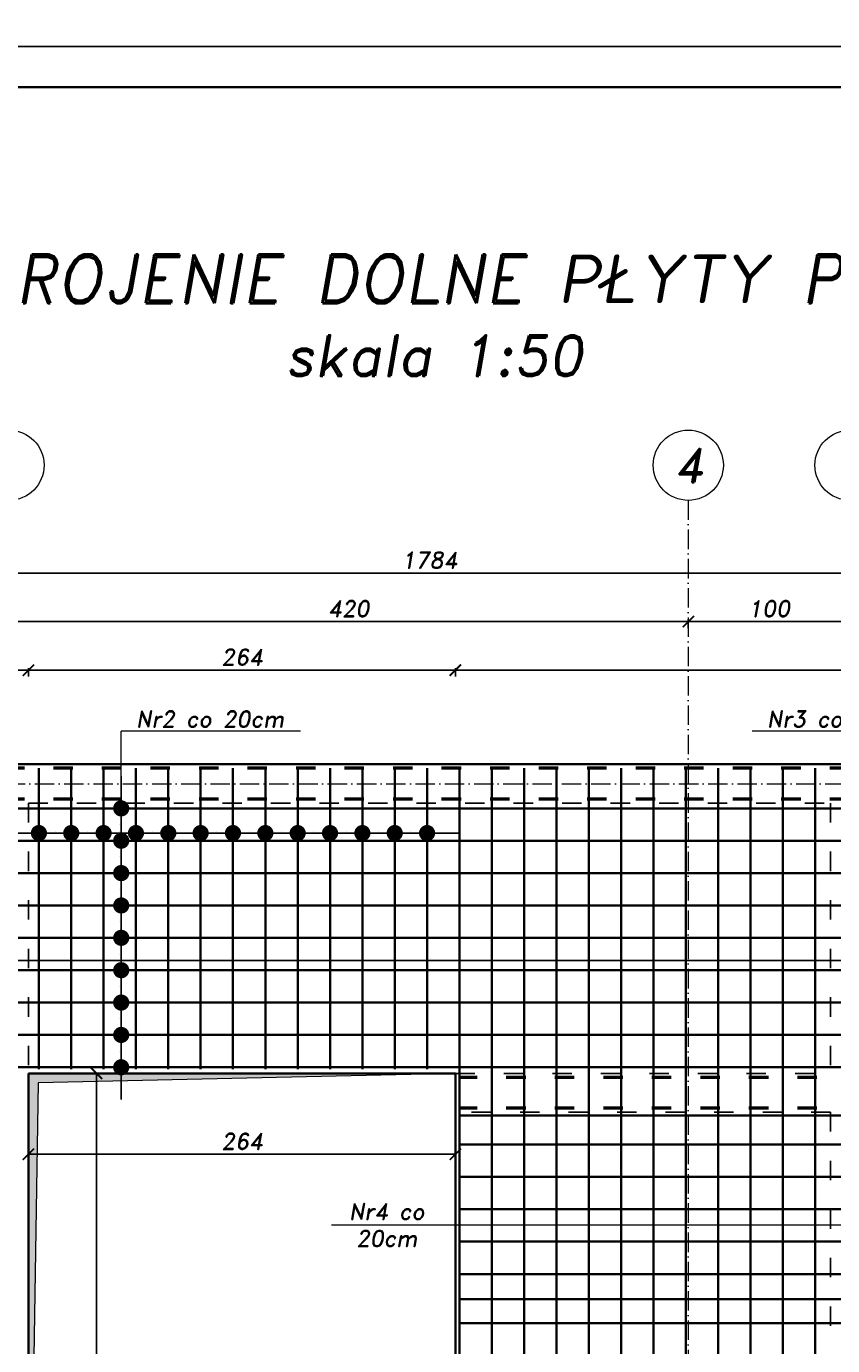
# Model space of a CAD drawing. Header units: millimetres. Extents: x 295948 to 312016, y 6878 to 18016.
# Tile 75 of 252: x 301531 to 302030, y 14424 to 15239. Entities that reach past the tile are written whole.
import ezdxf

# ---------------------------------------------------------------- set-up
doc = ezdxf.new("R2010")
doc.units = ezdxf.units.MM
doc.linetypes.add('ACAD_ISO03W100', pattern=[30, 12, -18])
doc.linetypes.add('ACAD_ISO10W100', pattern=[18, 12, -3, 0, -3])
for name, color, linetype, lineweight in [('konstrukcja', 3, 'Continuous', 35), ('konstrukcja wymiary', 1, 'Continuous', 13), ('opisy', 2, 'Continuous', 18), ('osie', 5, 'ACAD_ISO10W100', 13), ('zbrojenie', 4, 'Continuous', 50), ('zbrojenie płyty', 141, 'Continuous', 35)]:
    doc.layers.add(name, color=color, linetype=linetype, lineweight=lineweight)
doc.layers.add('przerywane', color=6, linetype='ACAD_ISO03W100')
doc.styles.add('KONSTRUKCJA', font='romand.shx', dxfattribs={"oblique": 10})
doc.styles.get("Standard").update_dxf_attribs({"font": 'romand.shx', "oblique": 10})
doc.dimstyles.new('150', dxfattribs={"dimtxt": 10, "dimasz": 7, "dimexe": 1.25, "dimexo": 0.625, "dimgap": 3, "dimtad": 1, "dimdec": 0, "dimrnd": 0.5, "dimtxsty": 'KONSTRUKCJA', "dimblk": 'ARCHTICK', "dimcen": 2.5, "dimadec": 0, "dimazin": 0, "dimtfac": 1, "dimtdec": 0, "dimtix": 1, "dimtmove": 0, "dimatfit": 3, "dimfxl": 4, "dimfxlon": 1, "dimarcsym": 0})
doc.dimstyles.new('kropki', dxfattribs={"dimtxt": 0.001, "dimasz": 10, "dimexe": 1.25, "dimexo": 0.625, "dimgap": 1, "dimtad": 1, "dimtxsty": 'Standard', "dimblk": 'DOT', "dimcen": 2.5, "dimadec": 0, "dimazin": 0, "dimtfac": 1, "dimtmove": 0, "dimatfit": 3, "dimfxl": 1, "dimfxlon": 1, "dimarcsym": 0})

# ---------------------------------------------------------------- blocks, each defined once
blk = doc.blocks.new('_ArchTick')
at = {"color": 0, "linetype": 'ByBlock', "lineweight": 13, "const_width": 0.15}
blk.add_lwpolyline([(-0.5, -0.5), (0.5, 0.5)], dxfattribs=at)
blk = doc.blocks.new('*D105')
at = {"layer": 'Defpoints', "color": 0, "transparency": 16777216}
for p in [(301532.44, 14841.47), (301532.44, 14592.3), (301076.44, 14465.3)]:
    blk.add_point(p, dxfattribs=at)
at = {"layer": 'konstrukcja wymiary', "color": 0, "lineweight": -2, "transparency": 16777216}
for p, q in [((301076.44, 14837.47), (301076.44, 14842.72)), ((301076.44, 14841.47), (301532.44, 14841.47)), ((301532.44, 14837.47), (301532.44, 14842.72))]:
    blk.add_line(p, q, dxfattribs=at)
at = {"layer": 'konstrukcja wymiary', "color": 0, "lineweight": -2, "transparency": 16777216, "xscale": 7, "yscale": 7, "zscale": 7, "rotation": 180}
blk.add_blockref('_ArchTick', (301076.44, 14841.47), dxfattribs=at)
at = {"layer": 'konstrukcja wymiary', "color": 0, "lineweight": -2, "transparency": 16777216, "xscale": 7, "yscale": 7, "zscale": 7}
blk.add_blockref('_ArchTick', (301532.44, 14841.47), dxfattribs=at)
at = {"layer": 'konstrukcja wymiary', "color": 0, "transparency": 16777216, "insert": (301304.44, 14849.47), "char_height": 10, "attachment_point": 5, "style": 'KONSTRUKCJA'}
blk.add_mtext('456', dxfattribs=at)
blk = doc.blocks.new('*D106')
at = {"layer": 'Defpoints', "color": 0, "transparency": 16777216}
for p in [(301796.44, 14841.47), (301532.44, 14592.3), (301796.44, 14592.3)]:
    blk.add_point(p, dxfattribs=at)
at = {"layer": 'konstrukcja wymiary', "color": 0, "lineweight": -2, "transparency": 16777216}
for p, q in [((301532.44, 14837.47), (301532.44, 14842.72)), ((301532.44, 14841.47), (301796.44, 14841.47)), ((301796.44, 14837.47), (301796.44, 14842.72))]:
    blk.add_line(p, q, dxfattribs=at)
at = {"layer": 'konstrukcja wymiary', "color": 0, "lineweight": -2, "transparency": 16777216, "xscale": 7, "yscale": 7, "zscale": 7, "rotation": 180}
blk.add_blockref('_ArchTick', (301532.44, 14841.47), dxfattribs=at)
at = {"layer": 'konstrukcja wymiary', "color": 0, "lineweight": -2, "transparency": 16777216, "xscale": 7, "yscale": 7, "zscale": 7}
blk.add_blockref('_ArchTick', (301796.44, 14841.47), dxfattribs=at)
at = {"layer": 'konstrukcja wymiary', "color": 0, "transparency": 16777216, "insert": (301664.44, 14849.47), "char_height": 10, "attachment_point": 5, "style": 'KONSTRUKCJA'}
blk.add_mtext('264', dxfattribs=at)
blk = doc.blocks.new('*D107')
at = {"layer": 'Defpoints', "color": 0, "transparency": 16777216}
for p in [(302484.44, 14841.47), (301796.44, 14592.3), (302484.44, 14465.3)]:
    blk.add_point(p, dxfattribs=at)
at = {"layer": 'konstrukcja wymiary', "color": 0, "lineweight": -2, "transparency": 16777216}
for p, q in [((301796.44, 14837.47), (301796.44, 14842.72)), ((301796.44, 14841.47), (302484.44, 14841.47)), ((302484.44, 14837.47), (302484.44, 14842.72))]:
    blk.add_line(p, q, dxfattribs=at)
at = {"layer": 'konstrukcja wymiary', "color": 0, "lineweight": -2, "transparency": 16777216, "xscale": 7, "yscale": 7, "zscale": 7, "rotation": 180}
blk.add_blockref('_ArchTick', (301796.44, 14841.47), dxfattribs=at)
at = {"layer": 'konstrukcja wymiary', "color": 0, "lineweight": -2, "transparency": 16777216, "xscale": 7, "yscale": 7, "zscale": 7}
blk.add_blockref('_ArchTick', (302484.44, 14841.47), dxfattribs=at)
at = {"layer": 'konstrukcja wymiary', "color": 0, "transparency": 16777216, "insert": (302140.44, 14849.47), "char_height": 10, "attachment_point": 5, "style": 'KONSTRUKCJA'}
blk.add_mtext('688', dxfattribs=at)
blk = doc.blocks.new('*D112')
at = {"layer": 'Defpoints', "color": 0, "transparency": 16777216}
for p in [(301940.44, 14871.47), (301940.44, 14783.3), (302040.44, 14783.3)]:
    blk.add_point(p, dxfattribs=at)
at = {"layer": 'konstrukcja wymiary', "color": 0, "lineweight": -2, "transparency": 16777216}
for p, q in [((301940.44, 14867.47), (301940.44, 14872.72)), ((302040.44, 14871.47), (301940.44, 14871.47)), ((302040.44, 14867.47), (302040.44, 14872.72))]:
    blk.add_line(p, q, dxfattribs=at)
at = {"layer": 'konstrukcja wymiary', "color": 0, "lineweight": -2, "transparency": 16777216, "xscale": 7, "yscale": 7, "zscale": 7, "rotation": 180}
blk.add_blockref('_ArchTick', (301940.44, 14871.47), dxfattribs=at)
at = {"layer": 'konstrukcja wymiary', "color": 0, "lineweight": -2, "transparency": 16777216, "xscale": 7, "yscale": 7, "zscale": 7}
blk.add_blockref('_ArchTick', (302040.44, 14871.47), dxfattribs=at)
at = {"layer": 'konstrukcja wymiary', "color": 0, "transparency": 16777216, "insert": (301990.44, 14879.47), "char_height": 10, "attachment_point": 5, "style": 'KONSTRUKCJA'}
blk.add_mtext('100', dxfattribs=at)
blk = doc.blocks.new('*D113')
at = {"layer": 'Defpoints', "color": 0, "transparency": 16777216}
for p in [(301520.44, 14871.47), (301520.44, 14783.3), (301940.44, 14783.3)]:
    blk.add_point(p, dxfattribs=at)
at = {"layer": 'konstrukcja wymiary', "color": 0, "lineweight": -2, "transparency": 16777216}
for p, q in [((301520.44, 14867.47), (301520.44, 14872.72)), ((301940.44, 14871.47), (301520.44, 14871.47)), ((301940.44, 14867.47), (301940.44, 14872.72))]:
    blk.add_line(p, q, dxfattribs=at)
at = {"layer": 'konstrukcja wymiary', "color": 0, "lineweight": -2, "transparency": 16777216, "xscale": 7, "yscale": 7, "zscale": 7, "rotation": 180}
blk.add_blockref('_ArchTick', (301520.44, 14871.47), dxfattribs=at)
at = {"layer": 'konstrukcja wymiary', "color": 0, "lineweight": -2, "transparency": 16777216, "xscale": 7, "yscale": 7, "zscale": 7}
blk.add_blockref('_ArchTick', (301940.44, 14871.47), dxfattribs=at)
at = {"layer": 'konstrukcja wymiary', "color": 0, "transparency": 16777216, "insert": (301730.44, 14879.47), "char_height": 10, "attachment_point": 5, "style": 'KONSTRUKCJA'}
blk.add_mtext('420', dxfattribs=at)
blk = doc.blocks.new('*D116')
at = {"layer": 'Defpoints', "color": 0, "transparency": 16777216}
for p in [(302672.44, 14901.47), (300888.44, 14783.3), (302672.44, 14783.3)]:
    blk.add_point(p, dxfattribs=at)
at = {"layer": 'konstrukcja wymiary', "color": 0, "lineweight": -2, "transparency": 16777216}
for p, q in [((300888.44, 14897.47), (300888.44, 14902.72)), ((302672.44, 14897.47), (302672.44, 14902.72)), ((300888.44, 14901.47), (302672.44, 14901.47))]:
    blk.add_line(p, q, dxfattribs=at)
at = {"layer": 'konstrukcja wymiary', "color": 0, "lineweight": -2, "transparency": 16777216, "xscale": 7, "yscale": 7, "zscale": 7, "rotation": 180}
blk.add_blockref('_ArchTick', (300888.44, 14901.47), dxfattribs=at)
at = {"layer": 'konstrukcja wymiary', "color": 0, "lineweight": -2, "transparency": 16777216, "xscale": 7, "yscale": 7, "zscale": 7}
blk.add_blockref('_ArchTick', (302672.44, 14901.47), dxfattribs=at)
at = {"layer": 'konstrukcja wymiary', "color": 0, "transparency": 16777216, "insert": (301780.44, 14909.47), "char_height": 10, "attachment_point": 5, "style": 'KONSTRUKCJA'}
blk.add_mtext('1784', dxfattribs=at)
blk = doc.blocks.new('*D121')
at = {"layer": 'Defpoints', "color": 0, "transparency": 16777216}
for p in [(301796.44, 14592.3), (301574.57, 14208.3), (301796.44, 14208.3)]:
    blk.add_point(p, dxfattribs=at)
at = {"layer": 'konstrukcja wymiary', "color": 0, "lineweight": -2, "transparency": 16777216}
for p, q in [((301578.57, 14592.3), (301573.32, 14592.3)), ((301574.57, 14592.3), (301574.57, 14208.3)), ((301578.57, 14208.3), (301573.32, 14208.3))]:
    blk.add_line(p, q, dxfattribs=at)
at = {"layer": 'konstrukcja wymiary', "color": 0, "lineweight": -2, "transparency": 16777216, "xscale": 7, "yscale": 7, "zscale": 7}
for p, rotation in [((301574.57, 14592.3), 90), ((301574.57, 14208.3), 270)]:
    blk.add_blockref('_ArchTick', p, dxfattribs=dict(at, rotation=rotation))
at = {"layer": 'konstrukcja wymiary', "color": 0, "transparency": 16777216, "insert": (301566.57, 14400.3), "char_height": 10, "attachment_point": 5, "rotation": 90, "style": 'KONSTRUKCJA'}
blk.add_mtext('384', dxfattribs=at)
blk = doc.blocks.new('*D122')
at = {"layer": 'Defpoints', "color": 0, "transparency": 16777216}
for p in [(301532.44, 14592.3), (301796.44, 14592.3), (301532.44, 14542.3)]:
    blk.add_point(p, dxfattribs=at)
at = {"layer": 'konstrukcja wymiary', "color": 0, "lineweight": -2, "transparency": 16777216}
for p, q in [((301532.44, 14546.3), (301532.44, 14541.05)), ((301796.44, 14546.3), (301796.44, 14541.05)), ((301796.44, 14542.3), (301532.44, 14542.3))]:
    blk.add_line(p, q, dxfattribs=at)
at = {"layer": 'konstrukcja wymiary', "color": 0, "lineweight": -2, "transparency": 16777216, "xscale": 7, "yscale": 7, "zscale": 7, "rotation": 180}
blk.add_blockref('_ArchTick', (301532.44, 14542.3), dxfattribs=at)
at = {"layer": 'konstrukcja wymiary', "color": 0, "lineweight": -2, "transparency": 16777216, "xscale": 7, "yscale": 7, "zscale": 7}
blk.add_blockref('_ArchTick', (301796.44, 14542.3), dxfattribs=at)
at = {"layer": 'konstrukcja wymiary', "color": 0, "transparency": 16777216, "insert": (301664.44, 14550.3), "char_height": 10, "attachment_point": 5, "style": 'KONSTRUKCJA'}
blk.add_mtext('264', dxfattribs=at)
blk = doc.blocks.new('_Dot')
at = {"color": 0, "linetype": 'ByBlock', "lineweight": -2}
blk.add_line((-0.5, 0), (-1, 0), dxfattribs=at)
at = {"color": 0, "linetype": 'ByBlock', "const_width": 0.5}
blk.add_lwpolyline([(-0.25, 0, 1), (0.25, 0, 1)], format="xyb", close=True, dxfattribs=at)
blk = doc.blocks.new('*D189')
at = {"layer": 'Defpoints', "color": 0, "transparency": 16777216}
for p in [(301578.94, 14756.05), (301578.94, 14736.05), (301589.83, 14736.05)]:
    blk.add_point(p, dxfattribs=at)
at = {"layer": 'konstrukcja wymiary', "color": 0, "lineweight": -2, "transparency": 16777216}
for p, q in [((301589.83, 14766.05), (301589.83, 14776.05)), ((301588.83, 14756.05), (301591.08, 14756.05)), ((301589.83, 14756.05), (301589.83, 14736.05)), ((301588.83, 14736.05), (301591.08, 14736.05)), ((301589.83, 14726.05), (301589.83, 14716.05))]:
    blk.add_line(p, q, dxfattribs=at)
at = {"layer": 'konstrukcja wymiary', "color": 0, "lineweight": -2, "transparency": 16777216, "xscale": 10, "yscale": 10, "zscale": 10}
for p, rotation in [((301589.83, 14756.05), 270), ((301589.83, 14736.05), 90)]:
    blk.add_blockref('_Dot', p, dxfattribs=dict(at, rotation=rotation))
at = {"layer": 'konstrukcja wymiary', "color": 0, "transparency": 16777216, "insert": (301588.83, 14746.05), "char_height": 0.001, "attachment_point": 5, "rotation": 90}
blk.add_mtext('20', dxfattribs=at)
blk = doc.blocks.new('*D190')
at = {"layer": 'Defpoints', "color": 0, "transparency": 16777216}
for p in [(301578.94, 14736.05), (301578.94, 14716.05), (301589.83, 14716.05)]:
    blk.add_point(p, dxfattribs=at)
at = {"layer": 'konstrukcja wymiary', "color": 0, "lineweight": -2, "transparency": 16777216}
for p, q in [((301589.83, 14746.05), (301589.83, 14756.05)), ((301588.83, 14736.05), (301591.08, 14736.05)), ((301589.83, 14736.05), (301589.83, 14716.05)), ((301588.83, 14716.05), (301591.08, 14716.05)), ((301589.83, 14706.05), (301589.83, 14696.05))]:
    blk.add_line(p, q, dxfattribs=at)
at = {"layer": 'konstrukcja wymiary', "color": 0, "lineweight": -2, "transparency": 16777216, "xscale": 10, "yscale": 10, "zscale": 10}
for p, rotation in [((301589.83, 14736.05), 270), ((301589.83, 14716.05), 90)]:
    blk.add_blockref('_Dot', p, dxfattribs=dict(at, rotation=rotation))
at = {"layer": 'konstrukcja wymiary', "color": 0, "transparency": 16777216, "insert": (301588.83, 14726.05), "char_height": 0.001, "attachment_point": 5, "rotation": 90}
blk.add_mtext('20', dxfattribs=at)
blk = doc.blocks.new('*D191')
at = {"layer": 'Defpoints', "color": 0, "transparency": 16777216}
for p in [(301578.94, 14716.05), (301578.94, 14696.05), (301589.83, 14696.05)]:
    blk.add_point(p, dxfattribs=at)
at = {"layer": 'konstrukcja wymiary', "color": 0, "lineweight": -2, "transparency": 16777216}
for p, q in [((301589.83, 14726.05), (301589.83, 14736.05)), ((301588.83, 14716.05), (301591.08, 14716.05)), ((301589.83, 14716.05), (301589.83, 14696.05)), ((301588.83, 14696.05), (301591.08, 14696.05)), ((301589.83, 14686.05), (301589.83, 14676.05))]:
    blk.add_line(p, q, dxfattribs=at)
at = {"layer": 'konstrukcja wymiary', "color": 0, "lineweight": -2, "transparency": 16777216, "xscale": 10, "yscale": 10, "zscale": 10}
for p, rotation in [((301589.83, 14716.05), 270), ((301589.83, 14696.05), 90)]:
    blk.add_blockref('_Dot', p, dxfattribs=dict(at, rotation=rotation))
at = {"layer": 'konstrukcja wymiary', "color": 0, "transparency": 16777216, "insert": (301588.83, 14706.05), "char_height": 0.001, "attachment_point": 5, "rotation": 90}
blk.add_mtext('20', dxfattribs=at)
blk = doc.blocks.new('*D192')
at = {"layer": 'Defpoints', "color": 0, "transparency": 16777216}
for p in [(301578.94, 14696.05), (301578.94, 14676.05), (301589.83, 14676.05)]:
    blk.add_point(p, dxfattribs=at)
at = {"layer": 'konstrukcja wymiary', "color": 0, "lineweight": -2, "transparency": 16777216}
for p, q in [((301589.83, 14706.05), (301589.83, 14716.05)), ((301588.83, 14696.05), (301591.08, 14696.05)), ((301589.83, 14696.05), (301589.83, 14676.05)), ((301588.83, 14676.05), (301591.08, 14676.05)), ((301589.83, 14666.05), (301589.83, 14656.05))]:
    blk.add_line(p, q, dxfattribs=at)
at = {"layer": 'konstrukcja wymiary', "color": 0, "lineweight": -2, "transparency": 16777216, "xscale": 10, "yscale": 10, "zscale": 10}
for p, rotation in [((301589.83, 14696.05), 270), ((301589.83, 14676.05), 90)]:
    blk.add_blockref('_Dot', p, dxfattribs=dict(at, rotation=rotation))
at = {"layer": 'konstrukcja wymiary', "color": 0, "transparency": 16777216, "insert": (301588.83, 14686.05), "char_height": 0.001, "attachment_point": 5, "rotation": 90}
blk.add_mtext('20', dxfattribs=at)
blk = doc.blocks.new('*D193')
at = {"layer": 'Defpoints', "color": 0, "transparency": 16777216}
for p in [(301578.94, 14676.05), (301578.94, 14656.05), (301589.83, 14656.05)]:
    blk.add_point(p, dxfattribs=at)
at = {"layer": 'konstrukcja wymiary', "color": 0, "lineweight": -2, "transparency": 16777216}
for p, q in [((301589.83, 14686.05), (301589.83, 14696.05)), ((301588.83, 14676.05), (301591.08, 14676.05)), ((301589.83, 14676.05), (301589.83, 14656.05)), ((301588.83, 14656.05), (301591.08, 14656.05)), ((301589.83, 14646.05), (301589.83, 14636.05))]:
    blk.add_line(p, q, dxfattribs=at)
at = {"layer": 'konstrukcja wymiary', "color": 0, "lineweight": -2, "transparency": 16777216, "xscale": 10, "yscale": 10, "zscale": 10}
for p, rotation in [((301589.83, 14676.05), 270), ((301589.83, 14656.05), 90)]:
    blk.add_blockref('_Dot', p, dxfattribs=dict(at, rotation=rotation))
at = {"layer": 'konstrukcja wymiary', "color": 0, "transparency": 16777216, "insert": (301588.83, 14666.05), "char_height": 0.001, "attachment_point": 5, "rotation": 90}
blk.add_mtext('20', dxfattribs=at)
blk = doc.blocks.new('*D194')
at = {"layer": 'Defpoints', "color": 0, "transparency": 16777216}
for p in [(301578.94, 14656.05), (301578.94, 14636.05), (301589.83, 14636.05)]:
    blk.add_point(p, dxfattribs=at)
at = {"layer": 'konstrukcja wymiary', "color": 0, "lineweight": -2, "transparency": 16777216}
for p, q in [((301589.83, 14666.05), (301589.83, 14676.05)), ((301588.83, 14656.05), (301591.08, 14656.05)), ((301589.83, 14656.05), (301589.83, 14636.05)), ((301588.83, 14636.05), (301591.08, 14636.05)), ((301589.83, 14626.05), (301589.83, 14616.05))]:
    blk.add_line(p, q, dxfattribs=at)
at = {"layer": 'konstrukcja wymiary', "color": 0, "lineweight": -2, "transparency": 16777216, "xscale": 10, "yscale": 10, "zscale": 10}
for p, rotation in [((301589.83, 14656.05), 270), ((301589.83, 14636.05), 90)]:
    blk.add_blockref('_Dot', p, dxfattribs=dict(at, rotation=rotation))
at = {"layer": 'konstrukcja wymiary', "color": 0, "transparency": 16777216, "insert": (301588.83, 14646.05), "char_height": 0.001, "attachment_point": 5, "rotation": 90}
blk.add_mtext('20', dxfattribs=at)
blk = doc.blocks.new('*D195')
at = {"layer": 'Defpoints', "color": 0, "transparency": 16777216}
for p in [(301578.94, 14636.05), (301578.94, 14616.05), (301589.83, 14616.05)]:
    blk.add_point(p, dxfattribs=at)
at = {"layer": 'konstrukcja wymiary', "color": 0, "lineweight": -2, "transparency": 16777216}
for p, q in [((301589.83, 14646.05), (301589.83, 14656.05)), ((301588.83, 14636.05), (301591.08, 14636.05)), ((301589.83, 14636.05), (301589.83, 14616.05)), ((301588.83, 14616.05), (301591.08, 14616.05)), ((301589.83, 14606.05), (301589.83, 14596.05))]:
    blk.add_line(p, q, dxfattribs=at)
at = {"layer": 'konstrukcja wymiary', "color": 0, "lineweight": -2, "transparency": 16777216, "xscale": 10, "yscale": 10, "zscale": 10}
for p, rotation in [((301589.83, 14636.05), 270), ((301589.83, 14616.05), 90)]:
    blk.add_blockref('_Dot', p, dxfattribs=dict(at, rotation=rotation))
at = {"layer": 'konstrukcja wymiary', "color": 0, "transparency": 16777216, "insert": (301588.83, 14626.05), "char_height": 0.001, "attachment_point": 5, "rotation": 90}
blk.add_mtext('20', dxfattribs=at)
blk = doc.blocks.new('*D196')
at = {"layer": 'Defpoints', "color": 0, "transparency": 16777216}
for p in [(301578.94, 14616.05), (301578.94, 14596.05), (301589.83, 14596.05)]:
    blk.add_point(p, dxfattribs=at)
at = {"layer": 'konstrukcja wymiary', "color": 0, "lineweight": -2, "transparency": 16777216}
for p, q in [((301589.83, 14626.05), (301589.83, 14636.05)), ((301588.83, 14616.05), (301591.08, 14616.05)), ((301589.83, 14616.05), (301589.83, 14596.05)), ((301588.83, 14596.05), (301591.08, 14596.05)), ((301589.83, 14586.05), (301589.83, 14576.05))]:
    blk.add_line(p, q, dxfattribs=at)
at = {"layer": 'konstrukcja wymiary', "color": 0, "lineweight": -2, "transparency": 16777216, "xscale": 10, "yscale": 10, "zscale": 10}
for p, rotation in [((301589.83, 14616.05), 270), ((301589.83, 14596.05), 90)]:
    blk.add_blockref('_Dot', p, dxfattribs=dict(at, rotation=rotation))
at = {"layer": 'konstrukcja wymiary', "color": 0, "transparency": 16777216, "insert": (301588.83, 14606.05), "char_height": 0.001, "attachment_point": 5, "rotation": 90}
blk.add_mtext('20', dxfattribs=at)
blk = doc.blocks.new('*D277')
at = {"layer": 'Defpoints', "color": 0, "transparency": 16777216}
for p in [(302060.94, 14662.02), (301500.94, 14648.3), (302060.94, 14580.53)]:
    blk.add_point(p, dxfattribs=at)
at = {"layer": 'konstrukcja wymiary', "color": 0, "lineweight": -2, "transparency": 16777216}
for p, q in [((301500.94, 14661.02), (301500.94, 14663.27)), ((301510.94, 14662.02), (302050.94, 14662.02)), ((302060.94, 14661.02), (302060.94, 14663.27))]:
    blk.add_line(p, q, dxfattribs=at)
at = {"layer": 'konstrukcja wymiary', "color": 0, "lineweight": -2, "transparency": 16777216, "xscale": 10, "yscale": 10, "zscale": 10, "rotation": 180}
blk.add_blockref('_Dot', (301500.94, 14662.02), dxfattribs=at)
at = {"layer": 'konstrukcja wymiary', "color": 0, "lineweight": -2, "transparency": 16777216, "xscale": 10, "yscale": 10, "zscale": 10}
blk.add_blockref('_Dot', (302060.94, 14662.02), dxfattribs=at)
at = {"layer": 'konstrukcja wymiary', "color": 0, "transparency": 16777216, "insert": (301780.94, 14663.02), "char_height": 0.001, "attachment_point": 5}
blk.add_mtext('560', dxfattribs=at)
blk = doc.blocks.new('*D1547')
at = {"layer": 'Defpoints', "color": 0, "transparency": 16777216}
for p in [(301558.94, 14740.78), (301538.94, 14696.05), (301558.94, 14696.05)]:
    blk.add_point(p, dxfattribs=at)
at = {"layer": 'konstrukcja wymiary', "color": 0, "lineweight": -2, "transparency": 16777216}
for p, q in [((301528.94, 14740.78), (301518.94, 14740.78)), ((301538.94, 14739.78), (301538.94, 14742.03)), ((301538.94, 14740.78), (301558.94, 14740.78)), ((301558.94, 14739.78), (301558.94, 14742.03)), ((301568.94, 14740.78), (301578.94, 14740.78))]:
    blk.add_line(p, q, dxfattribs=at)
at = {"layer": 'konstrukcja wymiary', "color": 0, "lineweight": -2, "transparency": 16777216, "xscale": 10, "yscale": 10, "zscale": 10}
blk.add_blockref('_Dot', (301538.94, 14740.78), dxfattribs=at)
at = {"layer": 'konstrukcja wymiary', "color": 0, "lineweight": -2, "transparency": 16777216, "xscale": 10, "yscale": 10, "zscale": 10, "rotation": 180}
blk.add_blockref('_Dot', (301558.94, 14740.78), dxfattribs=at)
at = {"layer": 'konstrukcja wymiary', "color": 0, "transparency": 16777216, "insert": (301548.94, 14741.78), "char_height": 0.001, "attachment_point": 5}
blk.add_mtext('20', dxfattribs=at)
blk = doc.blocks.new('*D1548')
at = {"layer": 'Defpoints', "color": 0, "transparency": 16777216}
for p in [(301578.94, 14740.78), (301578.94, 14736.05), (301558.94, 14696.05)]:
    blk.add_point(p, dxfattribs=at)
at = {"layer": 'konstrukcja wymiary', "color": 0, "lineweight": -2, "transparency": 16777216}
for p, q in [((301548.94, 14740.78), (301538.94, 14740.78)), ((301558.94, 14739.78), (301558.94, 14742.03)), ((301558.94, 14740.78), (301578.94, 14740.78)), ((301578.94, 14739.78), (301578.94, 14742.03)), ((301588.94, 14740.78), (301598.94, 14740.78))]:
    blk.add_line(p, q, dxfattribs=at)
at = {"layer": 'konstrukcja wymiary', "color": 0, "lineweight": -2, "transparency": 16777216, "xscale": 10, "yscale": 10, "zscale": 10}
blk.add_blockref('_Dot', (301558.94, 14740.78), dxfattribs=at)
at = {"layer": 'konstrukcja wymiary', "color": 0, "lineweight": -2, "transparency": 16777216, "xscale": 10, "yscale": 10, "zscale": 10, "rotation": 180}
blk.add_blockref('_Dot', (301578.94, 14740.78), dxfattribs=at)
at = {"layer": 'konstrukcja wymiary', "color": 0, "transparency": 16777216, "insert": (301568.94, 14741.78), "char_height": 0.001, "attachment_point": 5}
blk.add_mtext('20', dxfattribs=at)
blk = doc.blocks.new('*D1549')
at = {"layer": 'Defpoints', "color": 0, "transparency": 16777216}
for p in [(301598.94, 14740.78), (301598.94, 14740.78), (301578.94, 14736.05)]:
    blk.add_point(p, dxfattribs=at)
at = {"layer": 'konstrukcja wymiary', "color": 0, "lineweight": -2, "transparency": 16777216}
for p, q in [((301568.94, 14740.78), (301558.94, 14740.78)), ((301578.94, 14739.78), (301578.94, 14742.03)), ((301578.94, 14740.78), (301598.94, 14740.78)), ((301598.94, 14740.78), (301598.94, 14742.03)), ((301608.94, 14740.78), (301618.94, 14740.78))]:
    blk.add_line(p, q, dxfattribs=at)
at = {"layer": 'konstrukcja wymiary', "color": 0, "lineweight": -2, "transparency": 16777216, "xscale": 10, "yscale": 10, "zscale": 10}
blk.add_blockref('_Dot', (301578.94, 14740.78), dxfattribs=at)
at = {"layer": 'konstrukcja wymiary', "color": 0, "lineweight": -2, "transparency": 16777216, "xscale": 10, "yscale": 10, "zscale": 10, "rotation": 180}
blk.add_blockref('_Dot', (301598.94, 14740.78), dxfattribs=at)
at = {"layer": 'konstrukcja wymiary', "color": 0, "transparency": 16777216, "insert": (301588.94, 14741.78), "char_height": 0.001, "attachment_point": 5}
blk.add_mtext('20', dxfattribs=at)
blk = doc.blocks.new('*D1550')
at = {"layer": 'Defpoints', "color": 0, "transparency": 16777216}
for p in [(301598.94, 14740.78), (301618.94, 14740.78), (301618.94, 14736.05)]:
    blk.add_point(p, dxfattribs=at)
at = {"layer": 'konstrukcja wymiary', "color": 0, "lineweight": -2, "transparency": 16777216}
for p, q in [((301588.94, 14740.78), (301578.94, 14740.78)), ((301598.94, 14740.78), (301598.94, 14742.03)), ((301598.94, 14740.78), (301618.94, 14740.78)), ((301618.94, 14739.78), (301618.94, 14742.03)), ((301628.94, 14740.78), (301638.94, 14740.78))]:
    blk.add_line(p, q, dxfattribs=at)
at = {"layer": 'konstrukcja wymiary', "color": 0, "lineweight": -2, "transparency": 16777216, "xscale": 10, "yscale": 10, "zscale": 10}
blk.add_blockref('_Dot', (301598.94, 14740.78), dxfattribs=at)
at = {"layer": 'konstrukcja wymiary', "color": 0, "lineweight": -2, "transparency": 16777216, "xscale": 10, "yscale": 10, "zscale": 10, "rotation": 180}
blk.add_blockref('_Dot', (301618.94, 14740.78), dxfattribs=at)
at = {"layer": 'konstrukcja wymiary', "color": 0, "transparency": 16777216, "insert": (301608.94, 14741.78), "char_height": 0.001, "attachment_point": 5}
blk.add_mtext('20', dxfattribs=at)
blk = doc.blocks.new('*D1551')
at = {"layer": 'Defpoints', "color": 0, "transparency": 16777216}
for p in [(301778.94, 14740.78), (301618.94, 14736.05), (301778.94, 14736.05)]:
    blk.add_point(p, dxfattribs=at)
at = {"layer": 'konstrukcja wymiary', "color": 0, "lineweight": -2, "transparency": 16777216}
for p, q in [((301618.94, 14739.78), (301618.94, 14742.03)), ((301628.94, 14740.78), (301768.94, 14740.78)), ((301778.94, 14739.78), (301778.94, 14742.03))]:
    blk.add_line(p, q, dxfattribs=at)
at = {"layer": 'konstrukcja wymiary', "color": 0, "lineweight": -2, "transparency": 16777216, "xscale": 10, "yscale": 10, "zscale": 10, "rotation": 180}
blk.add_blockref('_Dot', (301618.94, 14740.78), dxfattribs=at)
at = {"layer": 'konstrukcja wymiary', "color": 0, "lineweight": -2, "transparency": 16777216, "xscale": 10, "yscale": 10, "zscale": 10}
blk.add_blockref('_Dot', (301778.94, 14740.78), dxfattribs=at)
at = {"layer": 'konstrukcja wymiary', "color": 0, "transparency": 16777216, "insert": (301698.94, 14741.78), "char_height": 0.001, "attachment_point": 5}
blk.add_mtext('160', dxfattribs=at)
blk = doc.blocks.new('*D1552')
at = {"layer": 'Defpoints', "color": 0, "transparency": 16777216}
for p in [(301758.94, 14740.78), (301758.94, 14736.05), (301778.94, 14736.05)]:
    blk.add_point(p, dxfattribs=at)
at = {"layer": 'konstrukcja wymiary', "color": 0, "lineweight": -2, "transparency": 16777216}
for p, q in [((301748.94, 14740.78), (301738.94, 14740.78)), ((301758.94, 14739.78), (301758.94, 14742.03)), ((301778.94, 14740.78), (301758.94, 14740.78)), ((301778.94, 14739.78), (301778.94, 14742.03)), ((301788.94, 14740.78), (301798.94, 14740.78))]:
    blk.add_line(p, q, dxfattribs=at)
at = {"layer": 'konstrukcja wymiary', "color": 0, "lineweight": -2, "transparency": 16777216, "xscale": 10, "yscale": 10, "zscale": 10}
blk.add_blockref('_Dot', (301758.94, 14740.78), dxfattribs=at)
at = {"layer": 'konstrukcja wymiary', "color": 0, "lineweight": -2, "transparency": 16777216, "xscale": 10, "yscale": 10, "zscale": 10, "rotation": 180}
blk.add_blockref('_Dot', (301778.94, 14740.78), dxfattribs=at)
at = {"layer": 'konstrukcja wymiary', "color": 0, "transparency": 16777216, "insert": (301768.94, 14741.78), "char_height": 0.001, "attachment_point": 5}
blk.add_mtext('20', dxfattribs=at)
blk = doc.blocks.new('*D1553')
at = {"layer": 'Defpoints', "color": 0, "transparency": 16777216}
for p in [(301738.94, 14740.78), (301738.94, 14736.05), (301758.94, 14736.05)]:
    blk.add_point(p, dxfattribs=at)
at = {"layer": 'konstrukcja wymiary', "color": 0, "lineweight": -2, "transparency": 16777216}
for p, q in [((301728.94, 14740.78), (301718.94, 14740.78)), ((301738.94, 14739.78), (301738.94, 14742.03)), ((301758.94, 14740.78), (301738.94, 14740.78)), ((301758.94, 14739.78), (301758.94, 14742.03)), ((301768.94, 14740.78), (301778.94, 14740.78))]:
    blk.add_line(p, q, dxfattribs=at)
at = {"layer": 'konstrukcja wymiary', "color": 0, "lineweight": -2, "transparency": 16777216, "xscale": 10, "yscale": 10, "zscale": 10}
blk.add_blockref('_Dot', (301738.94, 14740.78), dxfattribs=at)
at = {"layer": 'konstrukcja wymiary', "color": 0, "lineweight": -2, "transparency": 16777216, "xscale": 10, "yscale": 10, "zscale": 10, "rotation": 180}
blk.add_blockref('_Dot', (301758.94, 14740.78), dxfattribs=at)
at = {"layer": 'konstrukcja wymiary', "color": 0, "transparency": 16777216, "insert": (301748.94, 14741.78), "char_height": 0.001, "attachment_point": 5}
blk.add_mtext('20', dxfattribs=at)
blk = doc.blocks.new('*D1554')
at = {"layer": 'Defpoints', "color": 0, "transparency": 16777216}
for p in [(301718.94, 14740.78), (301718.94, 14736.05), (301738.94, 14736.05)]:
    blk.add_point(p, dxfattribs=at)
at = {"layer": 'konstrukcja wymiary', "color": 0, "lineweight": -2, "transparency": 16777216}
for p, q in [((301708.94, 14740.78), (301698.94, 14740.78)), ((301718.94, 14739.78), (301718.94, 14742.03)), ((301738.94, 14740.78), (301718.94, 14740.78)), ((301738.94, 14739.78), (301738.94, 14742.03)), ((301748.94, 14740.78), (301758.94, 14740.78))]:
    blk.add_line(p, q, dxfattribs=at)
at = {"layer": 'konstrukcja wymiary', "color": 0, "lineweight": -2, "transparency": 16777216, "xscale": 10, "yscale": 10, "zscale": 10}
blk.add_blockref('_Dot', (301718.94, 14740.78), dxfattribs=at)
at = {"layer": 'konstrukcja wymiary', "color": 0, "lineweight": -2, "transparency": 16777216, "xscale": 10, "yscale": 10, "zscale": 10, "rotation": 180}
blk.add_blockref('_Dot', (301738.94, 14740.78), dxfattribs=at)
at = {"layer": 'konstrukcja wymiary', "color": 0, "transparency": 16777216, "insert": (301728.94, 14741.78), "char_height": 0.001, "attachment_point": 5}
blk.add_mtext('20', dxfattribs=at)
blk = doc.blocks.new('*D1555')
at = {"layer": 'Defpoints', "color": 0, "transparency": 16777216}
for p in [(301698.94, 14740.78), (301698.94, 14736.05), (301718.94, 14736.05)]:
    blk.add_point(p, dxfattribs=at)
at = {"layer": 'konstrukcja wymiary', "color": 0, "lineweight": -2, "transparency": 16777216}
for p, q in [((301688.94, 14740.78), (301678.94, 14740.78)), ((301698.94, 14739.78), (301698.94, 14742.03)), ((301718.94, 14740.78), (301698.94, 14740.78)), ((301718.94, 14739.78), (301718.94, 14742.03)), ((301728.94, 14740.78), (301738.94, 14740.78))]:
    blk.add_line(p, q, dxfattribs=at)
at = {"layer": 'konstrukcja wymiary', "color": 0, "lineweight": -2, "transparency": 16777216, "xscale": 10, "yscale": 10, "zscale": 10}
blk.add_blockref('_Dot', (301698.94, 14740.78), dxfattribs=at)
at = {"layer": 'konstrukcja wymiary', "color": 0, "lineweight": -2, "transparency": 16777216, "xscale": 10, "yscale": 10, "zscale": 10, "rotation": 180}
blk.add_blockref('_Dot', (301718.94, 14740.78), dxfattribs=at)
at = {"layer": 'konstrukcja wymiary', "color": 0, "transparency": 16777216, "insert": (301708.94, 14741.78), "char_height": 0.001, "attachment_point": 5}
blk.add_mtext('20', dxfattribs=at)
blk = doc.blocks.new('*D1556')
at = {"layer": 'Defpoints', "color": 0, "transparency": 16777216}
for p in [(301678.94, 14740.78), (301678.94, 14736.05), (301698.94, 14736.05)]:
    blk.add_point(p, dxfattribs=at)
at = {"layer": 'konstrukcja wymiary', "color": 0, "lineweight": -2, "transparency": 16777216}
for p, q in [((301668.94, 14740.78), (301658.94, 14740.78)), ((301678.94, 14739.78), (301678.94, 14742.03)), ((301698.94, 14740.78), (301678.94, 14740.78)), ((301698.94, 14739.78), (301698.94, 14742.03)), ((301708.94, 14740.78), (301718.94, 14740.78))]:
    blk.add_line(p, q, dxfattribs=at)
at = {"layer": 'konstrukcja wymiary', "color": 0, "lineweight": -2, "transparency": 16777216, "xscale": 10, "yscale": 10, "zscale": 10}
blk.add_blockref('_Dot', (301678.94, 14740.78), dxfattribs=at)
at = {"layer": 'konstrukcja wymiary', "color": 0, "lineweight": -2, "transparency": 16777216, "xscale": 10, "yscale": 10, "zscale": 10, "rotation": 180}
blk.add_blockref('_Dot', (301698.94, 14740.78), dxfattribs=at)
at = {"layer": 'konstrukcja wymiary', "color": 0, "transparency": 16777216, "insert": (301688.94, 14741.78), "char_height": 0.001, "attachment_point": 5}
blk.add_mtext('20', dxfattribs=at)
blk = doc.blocks.new('*D1557')
at = {"layer": 'Defpoints', "color": 0, "transparency": 16777216}
for p in [(301658.94, 14740.78), (301658.94, 14736.05), (301678.94, 14736.05)]:
    blk.add_point(p, dxfattribs=at)
at = {"layer": 'konstrukcja wymiary', "color": 0, "lineweight": -2, "transparency": 16777216}
for p, q in [((301648.94, 14740.78), (301638.94, 14740.78)), ((301658.94, 14739.78), (301658.94, 14742.03)), ((301678.94, 14740.78), (301658.94, 14740.78)), ((301678.94, 14739.78), (301678.94, 14742.03)), ((301688.94, 14740.78), (301698.94, 14740.78))]:
    blk.add_line(p, q, dxfattribs=at)
at = {"layer": 'konstrukcja wymiary', "color": 0, "lineweight": -2, "transparency": 16777216, "xscale": 10, "yscale": 10, "zscale": 10}
blk.add_blockref('_Dot', (301658.94, 14740.78), dxfattribs=at)
at = {"layer": 'konstrukcja wymiary', "color": 0, "lineweight": -2, "transparency": 16777216, "xscale": 10, "yscale": 10, "zscale": 10, "rotation": 180}
blk.add_blockref('_Dot', (301678.94, 14740.78), dxfattribs=at)
at = {"layer": 'konstrukcja wymiary', "color": 0, "transparency": 16777216, "insert": (301668.94, 14741.78), "char_height": 0.001, "attachment_point": 5}
blk.add_mtext('20', dxfattribs=at)
blk = doc.blocks.new('*D1558')
at = {"layer": 'Defpoints', "color": 0, "transparency": 16777216}
for p in [(301638.94, 14740.78), (301638.94, 14736.05), (301658.94, 14736.05)]:
    blk.add_point(p, dxfattribs=at)
at = {"layer": 'konstrukcja wymiary', "color": 0, "lineweight": -2, "transparency": 16777216}
for p, q in [((301628.94, 14740.78), (301618.94, 14740.78)), ((301638.94, 14739.78), (301638.94, 14742.03)), ((301658.94, 14740.78), (301638.94, 14740.78)), ((301658.94, 14739.78), (301658.94, 14742.03)), ((301668.94, 14740.78), (301678.94, 14740.78))]:
    blk.add_line(p, q, dxfattribs=at)
at = {"layer": 'konstrukcja wymiary', "color": 0, "lineweight": -2, "transparency": 16777216, "xscale": 10, "yscale": 10, "zscale": 10}
blk.add_blockref('_Dot', (301638.94, 14740.78), dxfattribs=at)
at = {"layer": 'konstrukcja wymiary', "color": 0, "lineweight": -2, "transparency": 16777216, "xscale": 10, "yscale": 10, "zscale": 10, "rotation": 180}
blk.add_blockref('_Dot', (301658.94, 14740.78), dxfattribs=at)
at = {"layer": 'konstrukcja wymiary', "color": 0, "transparency": 16777216, "insert": (301648.94, 14741.78), "char_height": 0.001, "attachment_point": 5}
blk.add_mtext('20', dxfattribs=at)

msp = doc.modelspace()

# ---------------------------------------------------------------- hatches: boundary and pattern name
at = {"layer": 'konstrukcja wymiary'}
h = msp.add_hatch(color=256, dxfattribs=at)
h.dxf.hatch_style = 1
h.paths.add_polyline_path([(301538.508, 14586.537), (301532.44, 14208.305), (301532.44, 14592.305), (301796.44, 14592.305)])

# ---------------------------------------------------------------- linework, layer by layer
at = {"layer": 'konstrukcja'}
for p, q in [((302672.44, 14783.305), (300888.44, 14783.305)), ((301532.44, 14592.305), (301796.44, 14592.305)), ((301532.44, 14592.305), (301532.44, 14208.305)), ((301796.44, 14592.305), (301796.44, 14208.305))]:
    msp.add_line(p, q, dxfattribs=at)
msp.add_lwpolyline([(306241.285, 15201.794), (306241.285, 13766.794), (300541.285, 13766.794), (300541.285, 15201.794)], close=True, dxfattribs=at)
at = {"layer": 'konstrukcja wymiary'}
for p, q in [((301589.832, 14766.045), (301589.832, 14803.794)), ((301700.728, 14803.794), (301589.832, 14803.794)), ((302090.812, 14803.794), (301979.916, 14803.794)), ((301543.94, 14740.781), (300810.396, 14740.781)), ((302508.826, 14498.572), (301719.915, 14498.572))]:
    msp.add_line(p, q, dxfattribs=at)
for points in [[(306266.285, 17326.794), (306266.285, 15226.794), (300516.285, 15226.794), (300516.285, 17326.794)], [(306266.285, 15226.794), (306266.285, 13741.794), (300516.285, 13741.794), (300516.285, 15226.794)], [(301538.508, 14586.537), (301532.44, 14208.305), (301532.44, 14592.305), (301796.44, 14592.305)]]:
    msp.add_lwpolyline(points, close=True, dxfattribs=at)
at = {"layer": 'opisy'}
for centre in [(301520.44, 14968.097), (301940.44, 14968.097), (302040.44, 14968.097)]:
    msp.add_circle(centre, 21.7, dxfattribs=at)
at = {"layer": 'osie'}
for p, q in [((301940.44, 14946.397), (301940.44, 14048.413)), ((300685.771, 14771.305), (302690.491, 14771.305))]:
    msp.add_line(p, q, dxfattribs=at)
at = {"layer": 'przerywane'}
for p, q in [((301532.44, 14759.305), (302028.44, 14759.305)), ((301532.44, 14759.305), (301532.44, 14592.305)), ((302028.44, 14759.305), (302028.44, 14592.305)), ((301796.44, 14592.305), (302028.44, 14592.305)), ((302028.44, 14568.305), (301796.44, 14568.305)), ((302028.44, 14568.305), (302028.44, 14208.305))]:
    msp.add_line(p, q, dxfattribs=at)
at = {"layer": 'zbrojenie', "linetype": 'ACAD_ISO03W100'}
for p, q in [((302669.94, 14780.805), (300890.94, 14780.805)), ((302669.94, 14761.805), (300890.94, 14761.805)), ((302049.94, 14589.805), (301798.94, 14589.805)), ((302049.94, 14570.805), (301798.94, 14570.805))]:
    msp.add_line(p, q, dxfattribs=at)
at = {"layer": 'zbrojenie płyty'}
for p, q in [((301538.94, 14780.805), (301538.94, 14594.805)), ((301558.94, 14780.805), (301558.94, 14594.805)), ((301578.94, 14780.805), (301578.94, 14594.805)), ((301598.94, 14780.805), (301598.94, 14594.805)), ((301618.94, 14780.805), (301618.94, 14594.805)), ((301638.94, 14780.805), (301638.94, 14594.805)), ((301658.94, 14780.805), (301658.94, 14594.805)), ((301678.94, 14780.805), (301678.94, 14594.805)), ((301698.94, 14780.805), (301698.94, 14594.805)), ((301718.94, 14780.805), (301718.94, 14594.805)), ((301738.94, 14780.805), (301738.94, 14594.805)), ((301758.94, 14780.805), (301758.94, 14594.805)), ((301778.94, 14780.805), (301778.94, 14594.805)), ((301798.94, 14780.805), (301798.94, 14186.805)), ((301818.94, 14780.805), (301818.94, 14186.805)), ((301838.94, 14780.805), (301838.94, 14186.805)), ((301858.94, 14780.805), (301858.94, 14186.805)), ((301878.94, 14780.805), (301878.94, 14186.805)), ((301898.94, 14780.805), (301898.94, 14186.805)), ((301918.94, 14780.805), (301918.94, 14186.805)), ((301938.94, 14780.805), (301938.94, 14186.805)), ((301958.94, 14780.805), (301958.94, 14186.805)), ((301978.94, 14780.805), (301978.94, 14186.805)), ((301998.94, 14780.805), (301998.94, 14186.805)), ((302018.94, 14780.805), (302018.94, 14186.805)), ((302669.94, 14756.045), (301510.94, 14756.045)), ((302669.94, 14736.045), (301510.94, 14736.045)), ((302669.94, 14716.045), (301510.94, 14716.045)), ((302669.94, 14696.045), (301510.94, 14696.045)), ((302669.94, 14676.045), (301510.94, 14676.045)), ((302669.94, 14656.045), (301510.94, 14656.045)), ((302669.94, 14636.045), (301510.94, 14636.045)), ((302669.94, 14616.045), (301510.94, 14616.045)), ((302669.94, 14596.045), (301510.94, 14596.045)), ((302669.94, 14566.305), (301798.94, 14566.305)), ((302669.94, 14548.305), (301798.94, 14548.305)), ((302669.94, 14528.305), (301798.94, 14528.305)), ((302669.94, 14508.305), (301798.94, 14508.305)), ((302669.94, 14488.305), (301798.94, 14488.305)), ((302669.94, 14468.305), (301798.94, 14468.305)), ((302481.045, 14452.761), (301798.94, 14452.761)), ((302481.045, 14437.849), (301798.94, 14437.849))]:
    msp.add_line(p, q, dxfattribs=at)

# ---------------------------------------------------------------- texts
at = {"layer": 'opisy', "attachment_point": 5}
for s, insert, char_height, width in [('{\\H0.66667x;ZBROJENIE DOLNE PŁYTY P-1\\P\\H0.83333x;skala 1:50}', (301783.077, 15060.78), 45, 1829.46597), ('4', (301940.44, 14968.097), 21, 6.92519), ('Nr2 co 20cm', (301644.877, 14811.239), 10, 231.49388), ('Nr3 co 20cm', (302034.961, 14811.239), 10, 231.49388), ('Nr4 co\\P20cm', (301754.048, 14498.572), 10, 231.49388)]:
    msp.add_mtext(s, dxfattribs=dict(at, insert=insert, char_height=char_height, width=width))

# ---------------------------------------------------------------- dimensions: what is measured, and where the dimension line sits
at = {"layer": 'konstrukcja wymiary'}
for base, p1, p2, picture, middle in [((302672.44, 14901.472), (300888.44, 14783.305), (302672.44, 14783.305), '*D116', (301780.44, 14909.472)), ((301532.44, 14542.305), (301796.44, 14592.305), (301532.44, 14592.305), '*D122', (301664.44, 14550.305))]:
    dim = msp.add_linear_dim(base=base, p1=p1, p2=p2, dimstyle='150', dxfattribs=at)
    dim.commit()
    dim.dimension.update_dxf_attribs({"geometry": picture, "text_midpoint": middle})
for base, p1, p2, dimstyle, picture, middle in [((301520.44, 14871.472), (301940.44, 14783.305), (301520.44, 14783.305), '150', '*D113', (301730.44, 14879.472)), ((301940.44, 14871.472), (302040.44, 14783.305), (301940.44, 14783.305), '150', '*D112', (301990.44, 14879.472)), ((301532.44, 14841.472), (301076.44, 14465.305), (301532.44, 14592.305), '150', '*D105', (301304.44, 14849.472)), ((301796.44, 14841.472), (301532.44, 14592.305), (301796.44, 14592.305), '150', '*D106', (301664.44, 14849.472)), ((302484.44, 14841.472), (301796.44, 14592.305), (302484.44, 14465.305), '150', '*D107', (302140.44, 14849.472)), ((301558.94, 14740.781), (301538.94, 14696.045), (301558.94, 14696.045), 'kropki', '*D1547', (301548.94, 14741.782)), ((301578.94, 14740.781), (301558.94, 14696.045), (301578.94, 14736.045), 'kropki', '*D1548', (301568.94, 14741.782)), ((301598.94, 14740.781), (301578.94, 14736.045), (301598.94, 14740.781), 'kropki', '*D1549', (301588.94, 14741.782)), ((301618.94, 14740.781), (301598.94, 14740.781), (301618.94, 14736.045), 'kropki', '*D1550', (301608.94, 14741.782)), ((301778.94, 14740.781), (301618.94, 14736.045), (301778.94, 14736.045), 'kropki', '*D1551', (301698.94, 14741.782)), ((301638.94, 14740.781), (301658.94, 14736.045), (301638.94, 14736.045), 'kropki', '*D1558', (301648.94, 14741.782)), ((301658.94, 14740.781), (301678.94, 14736.045), (301658.94, 14736.045), 'kropki', '*D1557', (301668.94, 14741.782)), ((301678.94, 14740.781), (301698.94, 14736.045), (301678.94, 14736.045), 'kropki', '*D1556', (301688.94, 14741.782)), ((301698.94, 14740.781), (301718.94, 14736.045), (301698.94, 14736.045), 'kropki', '*D1555', (301708.94, 14741.782)), ((301718.94, 14740.781), (301738.94, 14736.045), (301718.94, 14736.045), 'kropki', '*D1554', (301728.94, 14741.782)), ((301738.94, 14740.781), (301758.94, 14736.045), (301738.94, 14736.045), 'kropki', '*D1553', (301748.94, 14741.782)), ((301758.94, 14740.781), (301778.94, 14736.045), (301758.94, 14736.045), 'kropki', '*D1552', (301768.94, 14741.782)), ((302060.94, 14662.015), (301500.94, 14648.305), (302060.94, 14580.533), 'kropki', '*D277', (301780.94, 14663.016))]:
    dim = msp.add_linear_dim(base=base, p1=p1, p2=p2, dimstyle=dimstyle, override={"dimtmove": 1}, dxfattribs=at)
    dim.commit()
    dim.dimension.update_dxf_attribs({"geometry": picture, "text_midpoint": middle})
for base, p1, p2, dimstyle, picture, middle in [((301589.832, 14736.045), (301578.94, 14756.045), (301578.94, 14736.045), 'kropki', '*D189', (301588.831, 14746.045)), ((301574.574, 14208.305), (301796.44, 14592.305), (301796.44, 14208.305), '150', '*D121', (301566.574, 14400.305))]:
    dim = msp.add_linear_dim(base=base, p1=p1, p2=p2, angle=90, dimstyle=dimstyle, dxfattribs=at)
    dim.commit()
    dim.dimension.update_dxf_attribs({"geometry": picture, "text_midpoint": middle})
for base, p1, p2, picture, middle in [((301589.832, 14716.045), (301578.94, 14736.045), (301578.94, 14716.045), '*D190', (301588.831, 14726.045)), ((301589.832, 14696.045), (301578.94, 14716.045), (301578.94, 14696.045), '*D191', (301588.831, 14706.045)), ((301589.832, 14676.045), (301578.94, 14696.045), (301578.94, 14676.045), '*D192', (301588.831, 14686.045)), ((301589.832, 14656.045), (301578.94, 14676.045), (301578.94, 14656.045), '*D193', (301588.831, 14666.045)), ((301589.832, 14636.045), (301578.94, 14656.045), (301578.94, 14636.045), '*D194', (301588.831, 14646.045)), ((301589.832, 14616.045), (301578.94, 14636.045), (301578.94, 14616.045), '*D195', (301588.831, 14626.045)), ((301589.832, 14596.045), (301578.94, 14616.045), (301578.94, 14596.045), '*D196', (301588.831, 14606.045))]:
    dim = msp.add_linear_dim(base=base, p1=p1, p2=p2, angle=90, dimstyle='kropki', override={"dimtmove": 1}, dxfattribs=at)
    dim.commit()
    dim.dimension.update_dxf_attribs({"geometry": picture, "text_midpoint": middle})

doc.saveas('drawing.dxf')
